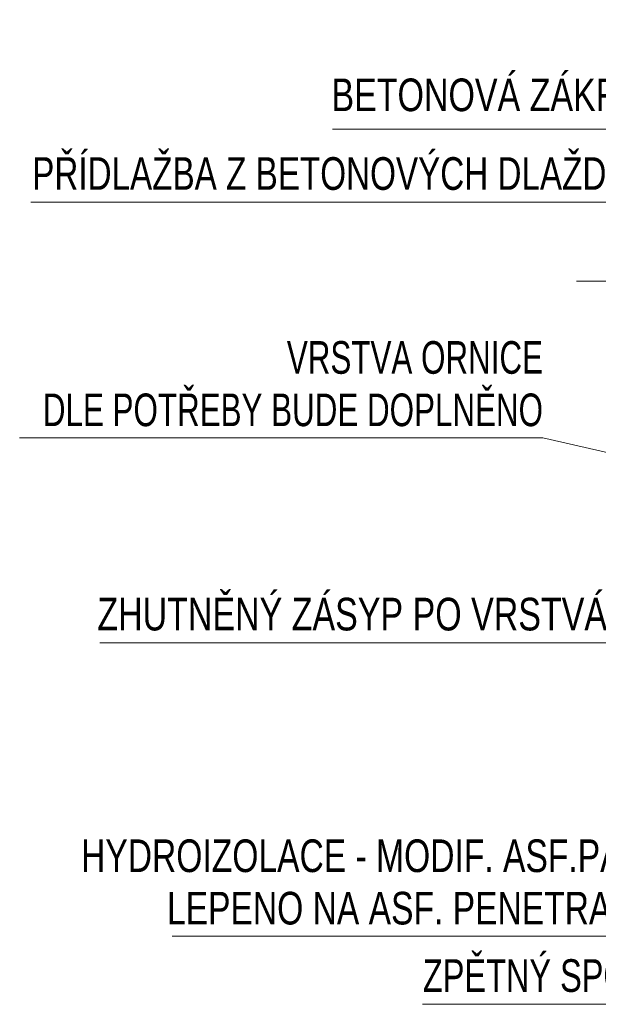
# Model space of a CAD drawing. Header units: millimetres. Extents: x 8403 to 26999, y -43919 to -18609.
# Tile 6 of 20: x 8403 to 9513, y -21237 to -19351. Entities that reach past the tile are written whole.
import ezdxf

# ---------------------------------------------------------------- set-up
doc = ezdxf.new("R2010")
doc.units = ezdxf.units.MM
doc.layers.add('XR$3$DETAILNÍ ŘEZ_1', color=7, linetype='Continuous', lineweight=25)
doc.styles.add('ARIALNARROW', font='ARIALN.TTF')

msp = doc.modelspace()

# ---------------------------------------------------------------- linework, layer by layer
at = {"layer": 'XR$3$DETAILNÍ ŘEZ_1', "color": 7, "linetype": 'Continuous', "lineweight": 13}
for p, q in [((9002.8, -19560.6), (10377.8, -19560.6)), ((8424.5, -19700.6), (10349.5, -19700.6)), ((9470.9, -19852.1), (10252.5, -19852.1)), ((8403.2, -20152.1), (9406.6, -20152.1)), ((9406.6, -20152.1), (9863.7, -20256.4)), ((8556.7, -20544.9), (9623.4, -20544.9)), ((8695.4, -21106.9), (9635.4, -21106.9)), ((9175.4, -21237.4), (9602.1, -21237.4))]:
    msp.add_line(p, q, dxfattribs=at)

# ---------------------------------------------------------------- texts
at = {"layer": 'XR$3$DETAILNÍ ŘEZ_1', "color": 7, "linetype": 'Continuous', "lineweight": 25, "char_height": 62.5, "attachment_point": 9, "style": 'ARIALNARROW'}
for s, insert, width in [('\\W0.91;BETONOVÁ ZÁKRYTOVÁ DESKA, Š=300mm', (10349.5, -19537.7), 1375.047), ('\\W0.89;PŘÍDLAŽBA Z BETONOVÝCH DLAŽDIC DO ŠTĚRKOVÉHO LOŽE', (10349.5, -19677.7), 1952.84), ('\\W0.91;ZHUTNĚNÝ ZÁSYP PO VRSTVÁCH', (9623.4, -20521.9), 1094.965), ('\\W0.87;ZPĚTNÝ SPOJ', (9602.1, -21214.5), 453.875)]:
    msp.add_mtext(s, dxfattribs=dict(at, insert=insert, width=width))
at = {"layer": 'XR$3$DETAILNÍ ŘEZ_1', "color": 7, "linetype": 'Continuous', "lineweight": 13, "char_height": 62.5, "attachment_point": 3, "line_spacing_factor": 0.963855, "style": 'ARIALNARROW'}
for s, insert, width in [('\\W0.84;VRSTVA ORNICE\\PDLE POTŘEBY BUDE DOPLNĚNO', (9406.6, -19966.7), 1016.335), ('\\W0.90;HYDROIZOLACE - MODIF. ASF.PÁS\\PLEPENO NA ASF. PENETRACI', (9602.1, -20921.5), 1104.657)]:
    msp.add_mtext(s, dxfattribs=dict(at, insert=insert, width=width))

doc.saveas('drawing.dxf')
